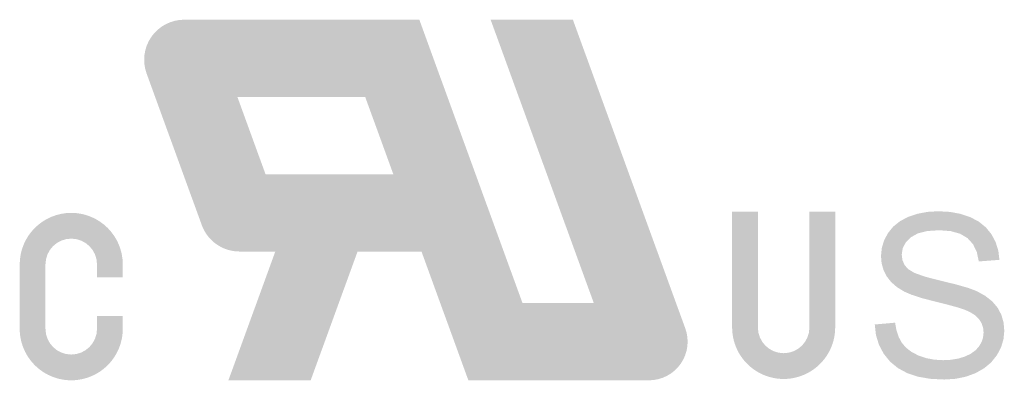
# Model space of a CAD drawing. Header units: inches. Extents: x 3728 to 5725, y -2497 to -825.
# Tile 12 of 17: x 5603.19 to 5610.02, y -2393.97 to -2391.47. Entities that reach past the tile are written whole.
import ezdxf

# ---------------------------------------------------------------- set-up
doc = ezdxf.new("R2010")
doc.units = ezdxf.units.IN
doc.header["$MEASUREMENT"] = 0
doc.layers.add('MARK', color=4, linetype='Continuous', lineweight=13)

msp = doc.modelspace()

# ---------------------------------------------------------------- hatches: boundary and pattern name
at = {"layer": 'MARK', "lineweight": 0}
h = msp.add_hatch(color=1, dxfattribs=at)
h.paths.add_polyline_path([(5609.558338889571, -2392.799346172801), (5609.484797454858, -2392.803630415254), (5609.415857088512, -2392.816445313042), (5609.351413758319, -2392.837719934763), (5609.29433308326, -2392.867411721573), (5609.247135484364, -2392.905038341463), (5609.209868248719, -2392.950665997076), (5609.182971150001, -2393.001343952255), (5609.166883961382, -2393.054532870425), (5609.161535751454, -2393.110123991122), (5609.165914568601, -2393.160395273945), (5609.179051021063, -2393.207214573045), (5609.200930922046, -2393.250643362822), (5609.231998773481, -2393.290213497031), (5609.272183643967, -2393.325281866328), (5609.321476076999, -2393.355739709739), (5609.373364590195, -2393.378243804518), (5609.445960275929, -2393.401688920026), (5609.539163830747, -2393.426131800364), (5609.630584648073, -2393.448891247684), (5609.697491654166, -2393.467281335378), (5609.740064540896, -2393.481292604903), (5609.782694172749, -2393.500571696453), (5609.816499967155, -2393.522706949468), (5609.841434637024, -2393.54775510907), (5609.858694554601, -2393.57570198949), (5609.869007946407, -2393.606566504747), (5609.872431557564, -2393.640466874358), (5609.868851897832, -2393.674471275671), (5609.858160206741, -2393.706659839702), (5609.840408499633, -2393.737146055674), (5609.815374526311, -2393.764487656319), (5609.782873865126, -2393.787672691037), (5609.742949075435, -2393.806757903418), (5609.697165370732, -2393.820764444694), (5609.646941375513, -2393.829167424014), (5609.5922250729, -2393.831966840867), (5609.530254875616, -2393.828278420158), (5609.472550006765, -2393.81718478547), (5609.419157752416, -2393.798619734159), (5609.372418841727, -2393.774011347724), (5609.334598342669, -2393.744782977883), (5609.305705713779, -2393.710877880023), (5609.284260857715, -2393.671288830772), (5609.268769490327, -2393.624989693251), (5609.259236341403, -2393.571918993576), (5609.118475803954, -2393.584284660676), (5609.126595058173, -2393.657097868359), (5609.147202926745, -2393.724733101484), (5609.180171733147, -2393.787057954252), (5609.224489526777, -2393.841883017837), (5609.278657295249, -2393.886607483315), (5609.342736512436, -2393.921288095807), (5609.417133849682, -2393.946180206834), (5609.502676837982, -2393.961028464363), (5609.599318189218, -2393.965951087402), (5609.677039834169, -2393.961047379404), (5609.749446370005, -2393.946336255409), (5609.816485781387, -2393.921812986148), (5609.875850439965, -2393.888267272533), (5609.925223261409, -2393.846956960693), (5609.964604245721, -2393.797839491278), (5609.993241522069, -2393.743629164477), (5610.010378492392, -2393.687078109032), (5610.016081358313, -2393.628124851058), (5610.010903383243, -2393.57000858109), (5609.995336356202, -2393.516488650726), (5609.969332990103, -2393.467626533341), (5609.932321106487, -2393.424022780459), (5609.883804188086, -2393.385672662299), (5609.823857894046, -2393.352595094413), (5609.765982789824, -2393.330951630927), (5609.682733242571, -2393.306972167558), (5609.574109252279, -2393.280599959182), (5609.468256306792, -2393.253456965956), (5609.393277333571, -2393.226659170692), (5609.349049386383, -2393.200211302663), (5609.324719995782, -2393.171758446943), (5609.310079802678, -2393.138406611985), (5609.305185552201, -2393.100146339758), (5609.312094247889, -2393.055838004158), (5609.332773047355, -2393.015974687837), (5609.367160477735, -2392.980603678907), (5609.416731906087, -2392.953035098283), (5609.482527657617, -2392.936489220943), (5609.564651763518, -2392.930970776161), (5609.644231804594, -2392.937023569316), (5609.709687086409, -2392.955215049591), (5609.761079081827, -2392.985592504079), (5609.799348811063, -2393.027777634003), (5609.825418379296, -2393.081690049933), (5609.839349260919, -2393.14717370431), (5609.982474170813, -2393.136392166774), (5609.974529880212, -2393.07247845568), (5609.956012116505, -2393.013179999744), (5609.927053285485, -2392.958563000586), (5609.887747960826, -2392.910495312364), (5609.838639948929, -2392.870896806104), (5609.779733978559, -2392.839824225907), (5609.712472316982, -2392.817296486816), (5609.638732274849, -2392.803824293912)])
edge = h.paths.add_edge_path()
edge.add_line((5607.805418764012, -2393.611858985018), (5607.026352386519, -2391.471391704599))
edge.add_line((5607.026352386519, -2391.471391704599), (5606.456273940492, -2391.471391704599))
edge.add_line((5606.456273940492, -2391.471391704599), (5607.171194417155, -2393.435619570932))
edge.add_line((5607.171194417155, -2393.435619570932), (5606.677126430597, -2393.435619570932))
edge.add_line((5606.677126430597, -2393.435619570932), (5605.962205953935, -2391.471391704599))
edge.add_line((5605.962205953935, -2391.471391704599), (5604.333065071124, -2391.471391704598))
edge.add_arc((5604.333065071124, -2391.749161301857), 0.2777695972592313, 90, 199.9999999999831)
edge.add_line((5604.072047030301, -2391.844164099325), (5604.454782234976, -2392.895720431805))
edge.add_arc((5604.715800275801, -2392.80071763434), 0.2777695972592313, 199.999999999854, 270)
edge.add_line((5604.715800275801, -2393.078487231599), (5604.964143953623, -2393.078487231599))
edge.add_line((5604.964143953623, -2393.078487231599), (5604.639180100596, -2393.971318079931))
edge.add_line((5604.639180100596, -2393.971318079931), (5605.209258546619, -2393.971318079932))
edge.add_line((5605.209258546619, -2393.971318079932), (5605.53422239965, -2393.078487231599))
edge.add_line((5605.53422239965, -2393.078487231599), (5605.97706244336, -2393.078487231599))
edge.add_line((5605.97706244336, -2393.078487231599), (5606.302026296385, -2393.971318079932))
edge.add_line((5606.302026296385, -2393.971318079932), (5607.553722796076, -2393.971318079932))
edge.add_arc((5607.553722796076, -2393.703468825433), 0.267849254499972, 270, 380.0000000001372)
edge = h.paths.add_edge_path()
edge.add_line((5608.665554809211, -2392.801368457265), (5608.665554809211, -2393.604916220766))
edge.add_arc((5608.486988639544, -2393.604916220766), 0.1785661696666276, -180, 0, ccw=False)
edge.add_line((5608.308422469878, -2393.604916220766), (5608.308422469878, -2392.801368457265))
edge.add_line((5608.308422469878, -2392.801368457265), (5608.129856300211, -2392.801368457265))
edge.add_line((5608.129856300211, -2392.801368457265), (5608.129856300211, -2393.604916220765))
edge.add_arc((5608.486988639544, -2393.604916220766), 0.3571323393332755, 179.9999999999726, 360)
edge.add_line((5608.844120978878, -2393.604916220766), (5608.844120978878, -2392.801368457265))
edge.add_line((5608.844120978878, -2392.801368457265), (5608.665554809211, -2392.801368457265))
h.paths.add_polyline_path([(5605.782084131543, -2392.542788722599), (5605.587105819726, -2392.007090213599), (5604.701425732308, -2392.007090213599), (5604.896404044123, -2392.542788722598)], flags=16)
edge = h.paths.add_edge_path()
edge.add_line((5603.907090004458, -2393.257053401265), (5603.907090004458, -2393.167770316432))
edge.add_arc((5603.549957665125, -2393.167770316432), 0.3571323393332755, 0, 180)
edge.add_line((5603.192825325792, -2393.167770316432), (5603.192825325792, -2393.614185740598))
edge.add_arc((5603.549957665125, -2393.614185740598), 0.3571323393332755, 179.9999999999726, 360)
edge.add_line((5603.907090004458, -2393.614185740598), (5603.907090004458, -2393.524902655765))
edge.add_line((5603.907090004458, -2393.524902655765), (5603.72852383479, -2393.524902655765))
edge.add_line((5603.72852383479, -2393.524902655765), (5603.728523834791, -2393.614185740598))
edge.add_arc((5603.549957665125, -2393.614185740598), 0.1785661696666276, 180, 359.9999999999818, ccw=False)
edge.add_line((5603.371391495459, -2393.614185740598), (5603.371391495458, -2393.167770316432))
edge.add_arc((5603.549957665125, -2393.167770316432), 0.1785661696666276, 0, 179.9999999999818, ccw=False)
edge.add_line((5603.72852383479, -2393.167770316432), (5603.72852383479, -2393.257053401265))
edge.add_line((5603.72852383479, -2393.257053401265), (5603.907090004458, -2393.257053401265))

doc.saveas('drawing.dxf')
